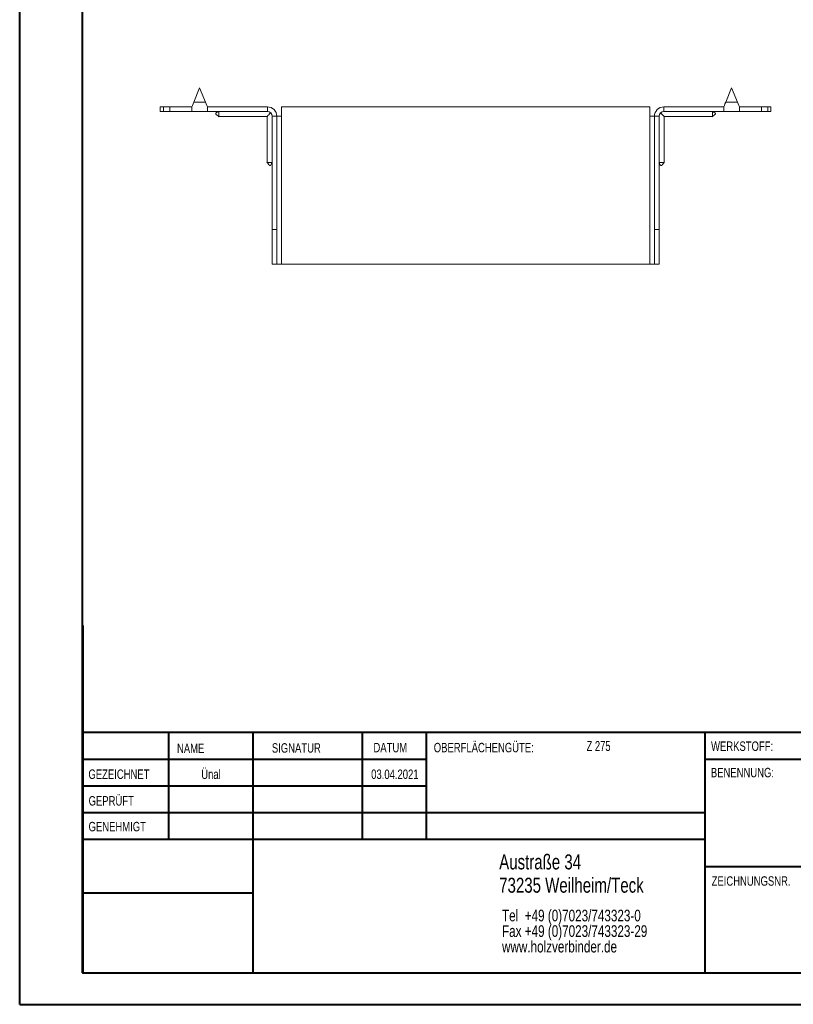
# Model space of a CAD drawing. Header units: millimetres. Extents: x 0 to 210, y 0 to 297.
# Tile 1 of 7: x 0 to 123, y 0 to 157. Entities that reach past the tile are written whole.
import ezdxf

# ---------------------------------------------------------------- set-up
doc = ezdxf.new("R2010")
doc.units = ezdxf.units.MM
doc.styles.add('SLDTEXTSTYLE0', font='TXT', dxfattribs={"width": 0.75})
doc.styles.add('SLDTEXTSTYLE2', font='TXT', dxfattribs={"width": 0.7})

# ---------------------------------------------------------------- blocks, each defined once
blk = doc.blocks.new('SW_NOTE_0')
at = {"color": 0, "linetype": 'Continuous', "lineweight": 0, "char_height": 1.8521, "attachment_point": 1, "style": 'SLDTEXTSTYLE0'}
for s, insert in [('Tel  +49 (0)7023/743323-0', (0, 2.39)), ('Fax +49 (0)7023/743323-29', (0, -0.08)), ('www.holzverbinder.de', (0, -2.55))]:
    blk.add_mtext(s, dxfattribs=dict(at, insert=insert))

msp = doc.modelspace()

# ---------------------------------------------------------------- linework, layer by layer
at = {"color": 7, "linetype": 'Continuous', "lineweight": 40}
for p, q in [((0.08, 0.21), (0.08, 297.21)), ((10.08, 5.21), (10.08, 292.21)), ((10.11, 60.37), (10.11, 5.12)), ((205.08, 43.37), (10.11, 43.37)), ((23.71, 43.37), (23.71, 26.37)), ((37.1, 43.37), (37.1, 5.12)), ((54.51, 43.37), (54.51, 26.37)), ((64.71, 26.37), (64.71, 43.37)), ((108.91, 43.37), (108.91, 5.12)), ((64.71, 39.1), (10.11, 39.1)), ((205.08, 39.12), (108.91, 39.12)), ((64.71, 34.87), (10.11, 34.87)), ((108.91, 30.62), (10.11, 30.62)), ((108.91, 26.37), (10.11, 26.37)), ((108.91, 22.12), (205.08, 22.12)), ((37.1, 17.87), (10.11, 17.87)), ((10.11, 13.71), (10.08, 13.71)), ((10.11, 9.46), (10.08, 9.46)), ((10.08, 5.21), (205.08, 5.21)), ((0.08, 0.21), (210.08, 0.21))]:
    msp.add_line(p, q, dxfattribs=at)
at = {"color": 7, "linetype": 'Continuous', "lineweight": 15}
for p, q in [((28.67, 145.74), (27.73, 143.49)), ((29.61, 143.49), (28.67, 145.74)), ((113.17, 145.74), (112.23, 143.49)), ((114.11, 143.49), (113.17, 145.74)), ((22.42, 142.74), (22.42, 141.99)), ((22.42, 142.74), (22.92, 142.74)), ((22.92, 142.74), (22.92, 141.99)), ((22.92, 142.74), (23.92, 142.74)), ((23.92, 141.99), (23.92, 142.74)), ((27.42, 142.74), (23.92, 142.74)), ((27.42, 142.74), (27.42, 141.99)), ((27.73, 143.49), (29.61, 143.49)), ((29.92, 141.99), (29.92, 142.74)), ((39.42, 142.74), (29.92, 142.74)), ((39.42, 141.99), (39.42, 142.74)), ((41.67, 141.24), (41.67, 142.74)), ((100.17, 142.74), (41.67, 142.74)), ((100.17, 142.74), (100.17, 141.24)), ((102.42, 141.99), (102.42, 142.74)), ((102.42, 142.74), (111.92, 142.74)), ((111.92, 142.74), (111.92, 141.99)), ((112.23, 143.49), (114.11, 143.49)), ((114.42, 142.74), (117.92, 142.74)), ((114.42, 141.99), (114.42, 142.74)), ((117.92, 141.99), (117.92, 142.74)), ((117.92, 142.74), (118.92, 142.74)), ((118.92, 141.99), (118.92, 142.74)), ((118.92, 142.74), (119.42, 142.74)), ((119.42, 141.99), (119.42, 142.74)), ((22.92, 141.99), (22.42, 141.99)), ((23.92, 141.99), (22.92, 141.99)), ((27.42, 141.99), (23.92, 141.99)), ((27.42, 141.99), (29.92, 141.99)), ((39.42, 141.99), (29.92, 141.99)), ((31.72, 141.19), (39.37, 141.19)), ((39.37, 141.19), (39.37, 133.93)), ((40.17, 141.24), (40.92, 141.24)), ((40.17, 123.24), (40.17, 141.24)), ((40.92, 123.24), (40.92, 141.24)), ((40.92, 141.24), (41.67, 141.24)), ((41.67, 117.74), (41.67, 141.24)), ((100.17, 141.24), (100.17, 117.74)), ((100.17, 141.24), (100.92, 141.24)), ((101.67, 141.24), (100.92, 141.24)), ((100.92, 123.24), (100.92, 141.24)), ((101.67, 123.24), (101.67, 141.24)), ((102.42, 141.99), (111.92, 141.99)), ((102.47, 141.19), (110.12, 141.19)), ((102.47, 133.93), (102.47, 141.19)), ((111.92, 141.99), (114.42, 141.99)), ((114.42, 141.99), (117.92, 141.99)), ((118.92, 141.99), (117.92, 141.99)), ((119.42, 141.99), (118.92, 141.99)), ((40.92, 123.24), (40.17, 123.24)), ((40.17, 117.74), (40.17, 123.24)), ((40.92, 117.74), (40.92, 123.24)), ((100.92, 123.24), (101.67, 123.24)), ((100.92, 117.74), (100.92, 123.24)), ((101.67, 117.74), (101.67, 123.24)), ((40.17, 117.74), (40.92, 117.74)), ((40.92, 117.74), (41.67, 117.74)), ((100.17, 117.74), (41.67, 117.74)), ((100.17, 117.74), (100.92, 117.74)), ((100.92, 117.74), (101.67, 117.74))]:
    msp.add_line(p, q, dxfattribs=at)
at = {"color": 7, "linetype": 'Continuous', "lineweight": 0}
for p, q in [((64.71, 39.12), (10.11, 39.12)), ((23.71, 5.21), (23.71, 5.12)), ((54.51, 5.21), (54.51, 5.12))]:
    msp.add_line(p, q, dxfattribs=at)
at = {"color": 7, "linetype": 'Continuous', "lineweight": 15, "flags": 128}
for points in [[(27.73, 143.49), (27.62, 143.23), (27.52, 142.98), (27.42, 142.74)], [(29.92, 142.74), (29.82, 142.98), (29.71, 143.23), (29.61, 143.49)], [(112.23, 143.49), (112.12, 143.23), (112.02, 142.98), (111.92, 142.74)], [(114.42, 142.74), (114.32, 142.98), (114.21, 143.23), (114.11, 143.49)], [(39.37, 141.19), (39.39, 141.21), (39.44, 141.26), (39.52, 141.35), (39.64, 141.46), (39.78, 141.61), (39.95, 141.77)], [(101.89, 141.77), (102.05, 141.61), (102.2, 141.46), (102.31, 141.35), (102.4, 141.26), (102.45, 141.21), (102.47, 141.19)]]:
    msp.add_lwpolyline(points, dxfattribs=at)
at = {"color": 7, "linetype": 'Continuous', "lineweight": 15}
for centre, radius, start, end in [((39.42, 141.24), 1.5, 0, 90), ((102.42, 141.24), 1.5, 90, 180), ((39.42, 141.24), 0.75, 0, 90), ((102.42, 141.24), 0.75, 90, 180)]:
    msp.add_arc(centre, radius, start, end, dxfattribs=at)
for points, knots in [([(31.72, 141.99), (31.58, 141.95), (31.43, 141.9), (31.28, 141.79), (31.24, 141.75), (31.22, 141.71), (31.22, 141.69), (31.22, 141.66), (31.23, 141.63), (31.28, 141.53), (31.48, 141.4), (31.63, 141.27), (31.72, 141.18)], [0, 0, 0, 0, 0.312858, 0.368954, 0.414538, 0.434314, 0.452963, 0.471428, 0.490675, 0.534328, 0.71923, 1, 1, 1, 1]), ([(31.72, 141.99), (31.72, 141.91), (31.72, 141.72), (31.72, 141.45), (31.72, 141.26), (31.72, 141.18), (31.72, 141.2), (31.72, 141.2)], [0, 0, 0, 0, 0.176998, 0.437531, 0.69807, 0.958617, 1, 1, 1, 1]), ([(110.11, 141.18), (110.21, 141.27), (110.34, 141.39), (110.51, 141.51), (110.58, 141.58), (110.61, 141.63), (110.62, 141.66), (110.62, 141.69), (110.61, 141.71), (110.6, 141.75), (110.56, 141.79), (110.41, 141.9), (110.25, 141.95), (110.12, 141.99)], [0, 0, 0, 0, 0.280626, 0.412834, 0.465947, 0.509578, 0.528814, 0.54727, 0.56591, 0.585676, 0.631236, 0.687303, 1, 1, 1, 1]), ([(110.12, 141.99), (110.12, 141.91), (110.12, 141.72), (110.12, 141.45), (110.12, 141.26), (110.12, 141.18), (110.12, 141.2), (110.12, 141.2)], [0, 0, 0, 0, 0.176998, 0.437531, 0.69807, 0.958617, 1, 1, 1, 1]), ([(39.36, 133.93), (39.44, 133.84), (39.56, 133.7), (39.68, 133.53), (39.76, 133.46), (39.8, 133.43), (39.84, 133.43), (39.86, 133.43), (39.89, 133.43), (39.92, 133.45), (39.96, 133.48), (40.07, 133.64), (40.12, 133.79), (40.17, 133.93)], [0, 0, 0, 0, 0.280623, 0.412833, 0.465946, 0.509577, 0.528813, 0.54727, 0.56591, 0.585677, 0.631235, 0.687302, 1, 1, 1, 1]), ([(39.38, 133.93), (39.38, 133.93), (39.39, 133.93), (39.56, 133.93), (39.78, 133.93), (39.99, 133.93), (40.11, 133.93), (40.17, 133.93)], [0, 0, 0, 0, 0.21778, 0.478083, 0.738382, 0.867316, 1, 1, 1, 1]), ([(101.67, 133.93), (101.71, 133.79), (101.76, 133.64), (101.87, 133.48), (101.91, 133.45), (101.95, 133.43), (101.97, 133.43), (102, 133.43), (102.03, 133.43), (102.13, 133.49), (102.26, 133.69), (102.39, 133.84), (102.48, 133.93)], [0, 0, 0, 0, 0.3128593, 0.3689549, 0.4145363, 0.4343139, 0.4529633, 0.4714298, 0.4906759, 0.5343291, 0.719232, 1, 1, 1, 1]), ([(102.46, 133.93), (102.45, 133.93), (102.44, 133.93), (102.28, 133.93), (102.06, 133.93), (101.85, 133.93), (101.73, 133.93), (101.67, 133.93)], [0, 0, 0, 0, 0.21778, 0.478083, 0.738382, 0.867316, 1, 1, 1, 1])]:
    msp.add_open_spline(points, degree=3, knots=knots, dxfattribs=at)

# ---------------------------------------------------------------- block references
at = {"color": 7, "linetype": 'Continuous', "lineweight": 0}
msp.add_blockref('SW_NOTE_0', (76.7, 12.85), dxfattribs=at)

# ---------------------------------------------------------------- texts
for s, insert, char_height, attachment_point, style in [('NAME', (25.07, 41.62), 1.5, 1, 'SLDTEXTSTYLE0'), ('SIGNATUR', (40.14, 41.68), 1.5, 1, 'SLDTEXTSTYLE0'), ('DATUM', (56.28, 41.74), 1.5, 1, 'SLDTEXTSTYLE0'), ('OBERFLÄCHENGÜTE:', (65.86, 41.74), 1.5, 1, 'SLDTEXTSTYLE0'), ('Z 275', (90.14, 42.03), 1.587, 1, 'SLDTEXTSTYLE2'), ('WERKSTOFF:', (109.91, 41.96), 1.5, 1, 'SLDTEXTSTYLE0'), ('GEZEICHNET', (11, 37.51), 1.5, 1, 'SLDTEXTSTYLE0'), ('Ünal', (30.47, 37.5), 1.499, 2, 'SLDTEXTSTYLE0'), ('03.04.2021', (59.68, 37.5), 1.499, 2, 'SLDTEXTSTYLE0'), ('BENENNUNG:', (109.88, 37.77), 1.5, 1, 'SLDTEXTSTYLE0'), ('GEPRÜFT', (11.03, 33.28), 1.5, 1, 'SLDTEXTSTYLE0'), ('GENEHMIGT', (11.02, 29.19), 1.5, 1, 'SLDTEXTSTYLE0'), ('Austraße 34', (76.25, 24.02), 2.3813, 1, 'SLDTEXTSTYLE0'), ('73235 Weilheim/Teck', (76.25, 20.32), 2.3813, 1, 'SLDTEXTSTYLE0'), ('ZEICHNUNGSNR.', (110, 20.55), 1.5, 1, 'SLDTEXTSTYLE0')]:
    msp.add_mtext(s, dxfattribs=dict(at, insert=insert, char_height=char_height, attachment_point=attachment_point, style=style))

doc.saveas('drawing.dxf')
